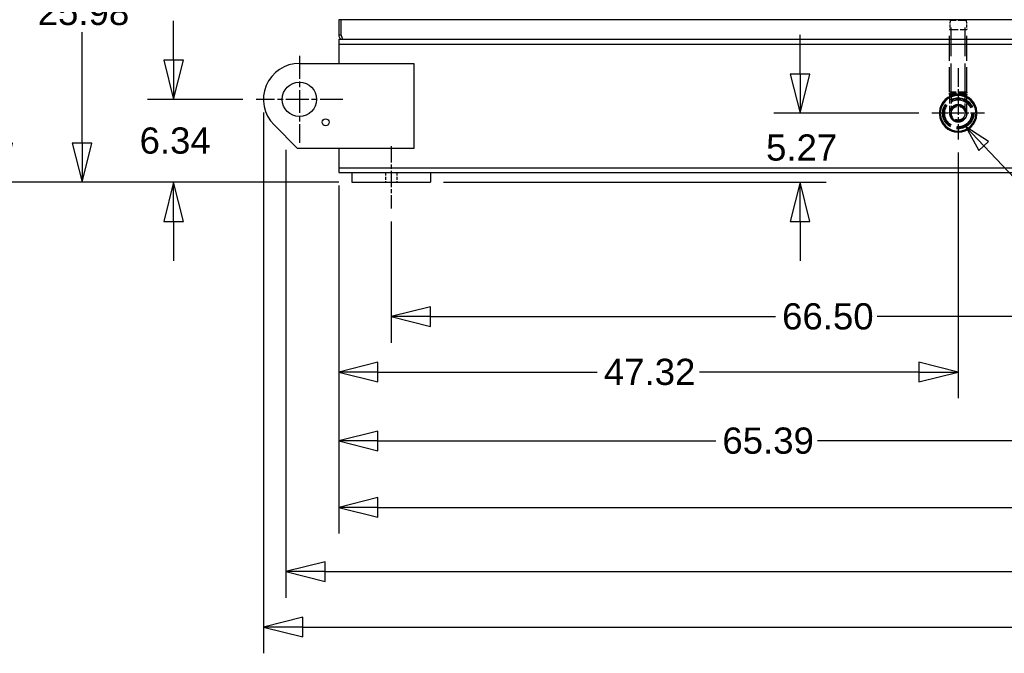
# Model space of a CAD drawing. Header units: inches. Extents: x 4 to 540, y 12 to 340.
# Tile 40 of 124: x 177 to 252, y 67 to 115. Entities that reach past the tile are written whole.
import ezdxf

# ---------------------------------------------------------------- set-up
doc = ezdxf.new("R2010")
doc.units = ezdxf.units.IN
doc.header["$LTSCALE"] = 16
doc.header["$MEASUREMENT"] = 0
doc.linetypes.add('CHAIN', pattern=[0.7087, 0.4724, -0.0591, 0.1181, -0.0591])
doc.linetypes.add('DASHED', pattern=[0.2067, 0.1654, -0.0413])
doc.layers.get('0').update_dxf_attribs({"lineweight": 25})
doc.layers.get('DEFPOINTS').update_dxf_attribs({"lineweight": 25})
for name, color, linetype, lineweight in [('CENTER', 7, 'CHAIN', 25), ('Center Mark(ANSI)', 7, 'Continuous', 25), ('DIMEN', 7, 'Continuous', 25), ('HIDDEN', 7, 'DASHED', 25)]:
    doc.layers.add(name, color=color, linetype=linetype, lineweight=lineweight)
doc.styles.get("Standard").update_dxf_attribs({"font": 'arial.ttf'})
doc.dimstyles.new('DEFAULT-ANSI', dxfattribs={"dimscale": 16, "dimtxt": 0.125, "dimasz": 0.1875, "dimexe": 0.125, "dimexo": 0.0625, "dimgap": 0.031496, "dimtad": 0, "dimtih": 1, "dimtoh": 1, "dimrnd": 1e-08, "dimzin": 4, "dimdsep": 46, "dimtxsty": 'Standard', "dimblk": 'Filled-1', "dimcen": 0.09, "dimdle": 0.393701, "dimclrd": 256, "dimclre": 256, "dimclrt": 256, "dimadec": 0, "dimazin": 1, "dimtfac": 1.504, "dimtofl": 0, "dimtmove": 0, "dimatfit": 3, "dimldrblk": 'Filled-1', "dimfxl": 1, "dimtolj": 1, "dimtzin": 4, "dimlwd": 25, "dimlwe": 25, "dimarcsym": 0})
doc.dimstyles.new('DEFAULT-ANSI$7', dxfattribs={"dimscale": 16, "dimtxt": 0.125, "dimasz": 0.125, "dimexe": 0.125, "dimexo": 0.0625, "dimgap": 0.031496, "dimtad": 0, "dimtih": 1, "dimtoh": 1, "dimrnd": 1e-08, "dimzin": 4, "dimdsep": 46, "dimtxsty": 'Standard', "dimblk": 'Filled-1', "dimcen": 0.09, "dimdle": 0.393701, "dimclrd": 256, "dimclre": 256, "dimclrt": 256, "dimadec": 0, "dimazin": 1, "dimtfac": 1.504, "dimtofl": 0, "dimtmove": 0, "dimatfit": 3, "dimldrblk": 'Filled-1', "dimfxl": 1, "dimtolj": 1, "dimtzin": 4, "dimlwd": 25, "dimlwe": 25, "dimarcsym": 0})

# ---------------------------------------------------------------- blocks, each defined once
blk = doc.blocks.new('Filled-1')
at = {"color": 0}
for p, q in [((0, 0), (-1, 0.25)), ((-1, 0.25), (-1, -0.25)), ((-1, 0), (0, 0)), ((-1, -0.25), (0, 0))]:
    blk.add_line(p, q, dxfattribs=at)
at = {"color": 0, "flags": 128}
blk.add_lwpolyline([(-1, -0.25), (0, 0), (-1, 0.25), (-1, -0.25)], dxfattribs=at)
at = {"color": 0}
blk.add_solid([(-1, -0.25), (0, 0), (-1, 0.25), (-1, -0.25)], dxfattribs=at)
blk = doc.blocks.new('*D30')
at = {"layer": 'DEFPOINTS', "color": 0, "linetype": 'Continuous'}
for p in [(188.647, 109.054), (194.946, 109.054), (202.262, 102.719)]:
    blk.add_point(p, dxfattribs=at)
at = {"layer": 'DIMEN', "linetype": 'Continuous', "lineweight": 25}
for p, q in [((188.647, 112.054), (188.647, 115.054)), ((193.946, 109.054), (186.647, 109.054)), ((201.262, 102.719), (186.647, 102.719)), ((188.647, 99.719), (188.647, 96.719))]:
    blk.add_line(p, q, dxfattribs=at)
at = {"layer": 'DIMEN', "linetype": 'Continuous', "lineweight": 25, "xscale": 3, "yscale": 3, "zscale": 3}
for p, rotation in [((188.647, 109.054), 270), ((188.647, 102.719), 90)]:
    blk.add_blockref('Filled-1', p, dxfattribs=dict(at, rotation=rotation))
at = {"layer": 'DIMEN', "linetype": 'Continuous', "lineweight": 25, "insert": (186.048, 106.908), "char_height": 2, "attachment_point": 1}
blk.add_mtext('\\A1;6.34', dxfattribs=at)
blk = doc.blocks.new('*D31')
at = {"layer": 'DEFPOINTS', "color": 0, "linetype": 'Continuous'}
for p in [(181.658, 128.701), (202.786, 128.701), (202.262, 102.719)]:
    blk.add_point(p, dxfattribs=at)
at = {"layer": 'DIMEN', "linetype": 'Continuous', "lineweight": 25}
for p, q in [((201.786, 128.701), (179.658, 128.701)), ((181.658, 125.701), (181.658, 117.235)), ((181.658, 105.719), (181.658, 114.185)), ((201.262, 102.719), (179.658, 102.719))]:
    blk.add_line(p, q, dxfattribs=at)
at = {"layer": 'DIMEN', "linetype": 'Continuous', "lineweight": 25, "xscale": 3, "yscale": 3, "zscale": 3}
for p, rotation in [((181.658, 128.701), 90), ((181.658, 102.719), 270)]:
    blk.add_blockref('Filled-1', p, dxfattribs=dict(at, rotation=rotation))
at = {"layer": 'DIMEN', "linetype": 'Continuous', "lineweight": 25, "insert": (178.265, 116.731), "char_height": 2, "attachment_point": 1}
blk.add_mtext('\\A1;25.98', dxfattribs=at)
blk = doc.blocks.new('*D32')
at = {"layer": 'DEFPOINTS', "color": 0, "linetype": 'Continuous'}
for p in [(175.6, 151.641), (200.797, 151.641), (202.262, 102.719)]:
    blk.add_point(p, dxfattribs=at)
at = {"layer": 'DIMEN', "linetype": 'Continuous', "lineweight": 25}
for p, q in [((199.797, 151.641), (173.6, 151.641)), ((175.6, 148.641), (175.6, 134.76)), ((175.6, 105.719), (175.6, 131.71)), ((201.262, 102.719), (173.6, 102.719))]:
    blk.add_line(p, q, dxfattribs=at)
at = {"layer": 'DIMEN', "linetype": 'Continuous', "lineweight": 25, "xscale": 3, "yscale": 3, "zscale": 3}
for p, rotation in [((175.6, 151.641), 90), ((175.6, 102.719), 270)]:
    blk.add_blockref('Filled-1', p, dxfattribs=dict(at, rotation=rotation))
at = {"layer": 'DIMEN', "linetype": 'Continuous', "lineweight": 25, "insert": (172.195, 134.256), "char_height": 2, "attachment_point": 1}
blk.add_mtext('\\A1;48.92', dxfattribs=at)
blk = doc.blocks.new('*D33')
at = {"layer": 'DEFPOINTS', "color": 0, "linetype": 'Continuous'}
for p in [(246.585, 107.99), (208.262, 102.719), (236.507, 102.719)]:
    blk.add_point(p, dxfattribs=at)
at = {"layer": 'DIMEN', "linetype": 'Continuous', "lineweight": 25}
for p, q in [((236.507, 110.99), (236.507, 113.99)), ((245.585, 107.99), (234.507, 107.99)), ((209.262, 102.719), (238.507, 102.719)), ((236.507, 99.719), (236.507, 96.719))]:
    blk.add_line(p, q, dxfattribs=at)
at = {"layer": 'DIMEN', "linetype": 'Continuous', "lineweight": 25, "xscale": 3, "yscale": 3, "zscale": 3}
for p, rotation in [((236.507, 107.99), 270), ((236.507, 102.719), 90)]:
    blk.add_blockref('Filled-1', p, dxfattribs=dict(at, rotation=rotation))
at = {"layer": 'DIMEN', "linetype": 'Continuous', "lineweight": 25, "insert": (233.909, 106.375), "char_height": 2, "attachment_point": 1}
blk.add_mtext('\\A1;5.27', dxfattribs=at)
blk = doc.blocks.new('*D34')
at = {"layer": 'DEFPOINTS', "color": 0, "linetype": 'Continuous'}
for p in [(205.262, 100.719), (271.762, 100.719), (271.762, 92.458)]:
    blk.add_point(p, dxfattribs=at)
at = {"layer": 'DIMEN', "linetype": 'Continuous', "lineweight": 25}
for p, q in [((205.262, 99.719), (205.262, 90.458)), ((271.762, 99.719), (271.762, 90.458)), ((208.262, 92.458), (234.631, 92.458)), ((268.762, 92.458), (242.392, 92.458))]:
    blk.add_line(p, q, dxfattribs=at)
at = {"layer": 'DIMEN', "linetype": 'Continuous', "lineweight": 25, "xscale": 3, "yscale": 3, "zscale": 3, "rotation": 180}
blk.add_blockref('Filled-1', (205.262, 92.458), dxfattribs=at)
at = {"layer": 'DIMEN', "linetype": 'Continuous', "lineweight": 25, "xscale": 3, "yscale": 3, "zscale": 3}
blk.add_blockref('Filled-1', (271.762, 92.458), dxfattribs=at)
at = {"layer": 'DIMEN', "linetype": 'Continuous', "lineweight": 25, "insert": (235.135, 93.479), "char_height": 2, "attachment_point": 1}
blk.add_mtext('\\A1;66.50', dxfattribs=at)
blk = doc.blocks.new('*D36')
at = {"layer": 'DEFPOINTS', "color": 0, "linetype": 'Continuous'}
for p in [(248.585, 105.99), (201.262, 103.469), (201.262, 88.216)]:
    blk.add_point(p, dxfattribs=at)
at = {"layer": 'DIMEN', "linetype": 'Continuous', "lineweight": 25}
for p, q in [((248.585, 104.99), (248.585, 86.216)), ((201.262, 102.469), (201.262, 86.216)), ((204.262, 88.216), (221.015, 88.216)), ((245.585, 88.216), (228.832, 88.216))]:
    blk.add_line(p, q, dxfattribs=at)
at = {"layer": 'DIMEN', "linetype": 'Continuous', "lineweight": 25, "xscale": 3, "yscale": 3, "zscale": 3, "rotation": 180}
blk.add_blockref('Filled-1', (201.262, 88.216), dxfattribs=at)
at = {"layer": 'DIMEN', "linetype": 'Continuous', "lineweight": 25, "xscale": 3, "yscale": 3, "zscale": 3}
blk.add_blockref('Filled-1', (248.585, 88.216), dxfattribs=at)
at = {"layer": 'DIMEN', "linetype": 'Continuous', "lineweight": 25, "insert": (221.519, 89.238), "char_height": 2, "attachment_point": 1}
blk.add_mtext('\\A1;47.32', dxfattribs=at)
blk = doc.blocks.new('*D37')
at = {"layer": 'DEFPOINTS', "color": 0, "linetype": 'Continuous'}
for p in [(266.647, 105.99), (201.262, 103.469), (201.262, 82.965)]:
    blk.add_point(p, dxfattribs=at)
at = {"layer": 'DIMEN', "linetype": 'Continuous', "lineweight": 25}
for p, q in [((266.647, 104.99), (266.647, 80.965)), ((201.262, 102.469), (201.262, 80.965)), ((204.262, 82.965), (230.068, 82.965)), ((263.647, 82.965), (237.84, 82.965))]:
    blk.add_line(p, q, dxfattribs=at)
at = {"layer": 'DIMEN', "linetype": 'Continuous', "lineweight": 25, "xscale": 3, "yscale": 3, "zscale": 3, "rotation": 180}
blk.add_blockref('Filled-1', (201.262, 82.965), dxfattribs=at)
at = {"layer": 'DIMEN', "linetype": 'Continuous', "lineweight": 25, "xscale": 3, "yscale": 3, "zscale": 3}
blk.add_blockref('Filled-1', (266.647, 82.965), dxfattribs=at)
at = {"layer": 'DIMEN', "linetype": 'Continuous', "lineweight": 25, "insert": (230.572, 83.987), "char_height": 2, "attachment_point": 1}
blk.add_mtext('\\A1;65.39', dxfattribs=at)
blk = doc.blocks.new('*D38')
at = {"layer": 'DEFPOINTS', "color": 0, "linetype": 'Continuous'}
for p in [(201.262, 103.469), (342.262, 103.469), (342.262, 77.883)]:
    blk.add_point(p, dxfattribs=at)
at = {"layer": 'DIMEN', "linetype": 'Continuous', "lineweight": 25}
for p, q in [((201.262, 102.469), (201.262, 75.883)), ((342.262, 102.469), (342.262, 75.883)), ((204.262, 77.883), (267.204, 77.883)), ((339.262, 77.883), (276.32, 77.883))]:
    blk.add_line(p, q, dxfattribs=at)
at = {"layer": 'DIMEN', "linetype": 'Continuous', "lineweight": 25, "xscale": 3, "yscale": 3, "zscale": 3, "rotation": 180}
blk.add_blockref('Filled-1', (201.262, 77.883), dxfattribs=at)
at = {"layer": 'DIMEN', "linetype": 'Continuous', "lineweight": 25, "xscale": 3, "yscale": 3, "zscale": 3}
blk.add_blockref('Filled-1', (342.262, 77.883), dxfattribs=at)
at = {"layer": 'DIMEN', "linetype": 'Continuous', "lineweight": 25, "insert": (267.708, 78.904), "char_height": 2, "attachment_point": 1}
blk.add_mtext('\\A1;141.00', dxfattribs=at)
blk = doc.blocks.new('*D39')
at = {"layer": 'DEFPOINTS', "color": 0, "linetype": 'Continuous'}
for p in [(197.22, 106.206), (345.262, 105.738), (345.262, 72.982)]:
    blk.add_point(p, dxfattribs=at)
at = {"layer": 'DIMEN', "linetype": 'Continuous', "lineweight": 25}
for p, q in [((197.22, 105.206), (197.22, 70.982)), ((345.262, 104.738), (345.262, 70.982)), ((200.22, 72.982), (266.684, 72.982)), ((342.262, 72.982), (275.798, 72.982))]:
    blk.add_line(p, q, dxfattribs=at)
at = {"layer": 'DIMEN', "linetype": 'Continuous', "lineweight": 25, "xscale": 3, "yscale": 3, "zscale": 3, "rotation": 180}
blk.add_blockref('Filled-1', (197.22, 72.982), dxfattribs=at)
at = {"layer": 'DIMEN', "linetype": 'Continuous', "lineweight": 25, "xscale": 3, "yscale": 3, "zscale": 3}
blk.add_blockref('Filled-1', (345.262, 72.982), dxfattribs=at)
at = {"layer": 'DIMEN', "linetype": 'Continuous', "lineweight": 25, "insert": (267.188, 74.003), "char_height": 2, "attachment_point": 1}
blk.add_mtext('\\A1;148.04', dxfattribs=at)
blk = doc.blocks.new('*D40')
at = {"layer": 'DEFPOINTS', "color": 0, "linetype": 'Continuous'}
for p in [(195.512, 109.054), (348.012, 109.054), (348.012, 68.739)]:
    blk.add_point(p, dxfattribs=at)
at = {"layer": 'DIMEN', "linetype": 'Continuous', "lineweight": 25}
for p, q in [((195.512, 108.054), (195.512, 66.739)), ((348.012, 108.054), (348.012, 66.739)), ((198.512, 68.739), (267.204, 68.739)), ((345.012, 68.739), (276.32, 68.739))]:
    blk.add_line(p, q, dxfattribs=at)
at = {"layer": 'DIMEN', "linetype": 'Continuous', "lineweight": 25, "xscale": 3, "yscale": 3, "zscale": 3, "rotation": 180}
blk.add_blockref('Filled-1', (195.512, 68.739), dxfattribs=at)
at = {"layer": 'DIMEN', "linetype": 'Continuous', "lineweight": 25, "xscale": 3, "yscale": 3, "zscale": 3}
blk.add_blockref('Filled-1', (348.012, 68.739), dxfattribs=at)
at = {"layer": 'DIMEN', "linetype": 'Continuous', "lineweight": 25, "insert": (267.708, 69.76), "char_height": 2, "attachment_point": 1}
blk.add_mtext('\\A1;152.50', dxfattribs=at)

msp = doc.modelspace()

# ---------------------------------------------------------------- linework, layer by layer
for p, q in [((201.449, 115.139), (201.262, 115.139)), ((201.262, 115.139), (201.262, 113.951)), ((201.449, 113.951), (201.449, 115.139)), ((201.45, 113.951), (201.45, 115.139)), ((342.074, 115.139), (201.45, 115.139)), ((201.449, 113.951), (201.262, 113.951)), ((201.262, 113.639), (342.262, 113.639)), ((201.262, 113.639), (201.262, 113.279)), ((201.262, 113.279), (342.262, 113.279)), ((201.262, 113.279), (201.262, 112.889)), ((201.262, 112.889), (201.262, 111.804)), ((198.262, 111.804), (207.012, 111.804)), ((207.012, 111.804), (207.012, 105.304)), ((247.229, 108.068), (247.151, 108.068)), ((247.151, 107.911), (247.229, 107.911)), ((250.02, 108.068), (249.941, 108.068)), ((249.941, 107.911), (250.02, 107.911)), ((198.123, 105.304), (196.317, 107.109)), ((207.012, 105.304), (198.123, 105.304)), ((201.262, 105.304), (201.262, 104.219)), ((201.262, 104.219), (201.262, 103.829)), ((201.262, 103.829), (342.262, 103.829)), ((201.262, 103.829), (201.262, 103.469)), ((201.262, 103.469), (342.262, 103.469)), ((202.262, 103.469), (202.262, 102.719)), ((202.262, 103.469), (208.262, 103.469)), ((208.262, 103.469), (208.262, 102.719)), ((202.262, 102.719), (208.262, 102.719))]:
    msp.add_line(p, q)
for centre, radius in [((198.262, 109.054), 1.312), ((200.262, 107.304), 0.264)]:
    msp.add_circle(centre, radius)
for centre, radius, start, end in [((198.262, 109.054), 2.75, 90, 225), ((248.585, 107.99), 1.437, 3.14107, 176.85893), ((248.585, 107.99), 1.358, 3.32336, 176.67664), ((248.585, 107.99), 1.437, 176.85893, 183.14107), ((248.585, 107.99), 1.437, 183.14107, 356.85893), ((248.585, 107.99), 1.358, 183.32336, 356.67664), ((248.585, 107.99), 1.437, 356.85893, 3.14107)]:
    msp.add_arc(centre, radius, start, end)
for points, knots in [([(201.262, 113.951), (201.262, 113.867), (201.297, 113.784), (201.358, 113.726), (201.415, 113.671), (201.495, 113.639), (201.574, 113.639)], [-1, -1, -1, -1, -0.487701, -0.487701, -0.487701, 0, 0, 0, 0]), ([(201.466, 113.889), (201.482, 113.827), (201.498, 113.769), (201.514, 113.726), (201.534, 113.671), (201.554, 113.639), (201.574, 113.639)], [-0.8725123, -0.8725123, -0.8725123, -0.8725123, -0.4877015, -0.4877015, -0.4877015, 0, 0, 0, 0])]:
    msp.add_open_spline(points, degree=3, knots=knots)
for points in [[(201.466, 113.889), (201.455, 113.908), (201.449, 113.929), (201.449, 113.951)], [(201.45, 113.951), (201.455, 113.93), (201.461, 113.909), (201.466, 113.889)]]:
    msp.add_open_spline(points, degree=3)
at = {"layer": 'CENTER', "linetype": 'CHAIN', "ltscale": 0.164822}
msp.add_line((205.262, 105.469), (205.262, 100.719), dxfattribs=at)
at = {"layer": 'Center Mark(ANSI)', "linetype": 'CHAIN', "ltscale": 0.230141}
for p, q in [((198.262, 112.369), (198.262, 105.738)), ((201.578, 109.054), (194.946, 109.054))]:
    msp.add_line(p, q, dxfattribs=at)
at = {"layer": 'Center Mark(ANSI)', "linetype": 'CHAIN', "ltscale": 0.188784}
msp.add_line((248.585, 111.43), (248.585, 105.99), dxfattribs=at)
at = {"layer": 'Center Mark(ANSI)', "linetype": 'CHAIN', "ltscale": 0.138781}
msp.add_line((250.585, 107.99), (246.585, 107.99), dxfattribs=at)
at = {"layer": 'HIDDEN', "ltscale": 0.081902}
for p, q in [((247.971, 115.076), (247.928, 114.388)), ((249.2, 115.076), (249.243, 114.388))]:
    msp.add_line(p, q, dxfattribs=at)
at = {"layer": 'HIDDEN', "ltscale": 0.245796}
for p, q in [((247.928, 114.388), (249.243, 114.388)), ((249.243, 109.615), (247.928, 109.615)), ((249.243, 109.615), (247.928, 109.615))]:
    msp.add_line(p, q, dxfattribs=at)
at = {"layer": 'HIDDEN', "ltscale": 0.721683}
for p, q in [((247.928, 109.615), (247.928, 114.388)), ((249.243, 109.615), (249.243, 114.388))]:
    msp.add_line(p, q, dxfattribs=at)
at = {"layer": 'HIDDEN', "ltscale": 0.229726}
msp.add_line((249.2, 115.076), (247.971, 115.076), dxfattribs=at)
at = {"layer": 'HIDDEN', "ltscale": 0.825623}
for p, q in [((248.061, 109.615), (248.061, 115.076)), ((249.11, 109.615), (249.11, 115.076))]:
    msp.add_line(p, q, dxfattribs=at)
at = {"layer": 'HIDDEN', "ltscale": 0.021221}
for p, q in [((247.928, 109.435), (247.928, 109.615)), ((249.243, 109.615), (249.243, 109.435))]:
    msp.add_line(p, q, dxfattribs=at)
at = {"layer": 'HIDDEN', "ltscale": 0.267506}
for p, q in [((247.928, 109.435), (247.928, 107.991)), ((249.243, 107.991), (249.243, 109.435))]:
    msp.add_line(p, q, dxfattribs=at)
at = {"layer": 'HIDDEN', "ltscale": 0.01478}
for p, q in [((248.061, 109.49), (248.061, 109.615)), ((249.11, 109.49), (249.11, 109.615))]:
    msp.add_line(p, q, dxfattribs=at)
at = {"layer": 'HIDDEN', "ltscale": 0.28039}
for p, q in [((248.061, 109.49), (248.061, 107.99)), ((249.11, 107.99), (249.11, 109.49))]:
    msp.add_line(p, q, dxfattribs=at)
at = {"layer": 'HIDDEN', "ltscale": 0.089183}
for p, q in [((204.824, 103.469), (204.824, 102.719)), ((205.699, 103.469), (205.699, 102.719))]:
    msp.add_line(p, q, dxfattribs=at)
at = {"layer": 'HIDDEN', "ltscale": 0.753607}
msp.add_circle((248.585, 107.99), 1.19, dxfattribs=at)
msp.add_circle((248.585, 107.99), 1.19, dxfattribs=at)
at = {"layer": 'HIDDEN', "ltscale": 0.752024}
msp.add_circle((248.585, 107.99), 1.187, dxfattribs=at)
at = {"layer": 'HIDDEN', "ltscale": 0.71014}
msp.add_circle((248.585, 107.99), 1.121, dxfattribs=at)
at = {"layer": 'HIDDEN', "ltscale": 0.654498}
msp.add_circle((248.585, 107.99), 1.033, dxfattribs=at)
at = {"layer": 'HIDDEN', "ltscale": 0.626951}
msp.add_circle((248.585, 107.99), 0.66, dxfattribs=at)
at = {"layer": 'HIDDEN', "ltscale": 0.392212}
msp.add_circle((248.585, 107.99), 0.524, dxfattribs=at)
msp.add_circle((248.585, 107.99), 0.524, dxfattribs=at)
at = {"layer": 'HIDDEN', "ltscale": 0.304473}
msp.add_arc((248.585, 107.99), 0.66, 317.9944, 180.10216, dxfattribs=at)
at = {"layer": 'HIDDEN', "ltscale": 0.188989}
msp.add_arc((248.585, 107.99), 0.66, 180.10216, 317.9944, dxfattribs=at)
at = {"layer": 'HIDDEN', "ltscale": 0.010485}
for points in [[(247.928, 109.435), (247.951, 109.453), (247.975, 109.472), (247.998, 109.49)], [(247.928, 109.435), (247.951, 109.453), (247.975, 109.472), (247.998, 109.49)], [(249.172, 109.49), (249.196, 109.472), (249.219, 109.453), (249.243, 109.435)], [(249.172, 109.49), (249.196, 109.472), (249.219, 109.453), (249.243, 109.435)]]:
    msp.add_open_spline(points, degree=3, dxfattribs=at)
at = {"layer": 'HIDDEN', "ltscale": 0.624702}
for points, knots in [([(247.928, 109.435), (247.928, 109.436), (247.975, 109.437), (248.106, 109.438), (248.162, 109.438), (248.299, 109.439), (248.384, 109.439), (248.584, 109.44), (248.702, 109.44), (248.9, 109.439), (248.984, 109.438), (249.126, 109.437), (249.182, 109.437), (249.233, 109.436), (249.243, 109.436), (249.243, 109.435), (249.243, 109.435), (249.233, 109.435), (249.183, 109.434), (249.127, 109.434), (248.986, 109.434), (248.903, 109.434), (248.705, 109.434), (248.587, 109.434), (248.367, 109.434), (248.266, 109.434), (248.087, 109.434), (248.014, 109.434), (247.943, 109.435), (247.928, 109.435), (247.928, 109.435)], [-9.328925, -9.328925, -9.328925, -9.328925, -8.367164, -8.367164, -7.854994, -7.854994, -7.25311, -7.25311, -6.477139, -6.477139, -5.823435, -5.823435, -5.110221, -5.110221, -4.664463, -4.664463, -4.664463, -4.218704, -4.218704, -3.50549, -3.50549, -2.852549, -2.852549, -2.077222, -2.077222, -1.344347, -1.344347, -0.542076, -0.542076, 0, 0, 0, 0]), ([(247.928, 107.989), (247.928, 107.909), (247.943, 107.829), (248.014, 107.644), (248.087, 107.545), (248.266, 107.406), (248.367, 107.361), (248.587, 107.323), (248.705, 107.334), (248.903, 107.406), (248.986, 107.46), (249.127, 107.604), (249.183, 107.697), (249.233, 107.86), (249.243, 107.926), (249.243, 107.992), (249.243, 108.058), (249.233, 108.123), (249.182, 108.287), (249.126, 108.38), (248.984, 108.523), (248.9, 108.576), (248.702, 108.648), (248.584, 108.658), (248.384, 108.623), (248.299, 108.59), (248.162, 108.499), (248.106, 108.447), (247.975, 108.273), (247.928, 108.131), (247.928, 107.989)], [-9.328925, -9.328925, -9.328925, -9.328925, -8.78685, -8.78685, -7.984578, -7.984578, -7.251703, -7.251703, -6.476377, -6.476377, -5.823435, -5.823435, -5.110221, -5.110221, -4.664463, -4.664463, -4.664463, -4.218704, -4.218704, -3.50549, -3.50549, -2.851787, -2.851787, -2.075815, -2.075815, -1.473932, -1.473932, -0.961762, -0.961762, 0, 0, 0, 0]), ([(247.928, 107.989), (247.928, 108.131), (247.975, 108.273), (248.106, 108.447), (248.162, 108.499), (248.299, 108.59), (248.384, 108.623), (248.584, 108.658), (248.702, 108.648), (248.9, 108.576), (248.984, 108.523), (249.126, 108.38), (249.182, 108.287), (249.233, 108.123), (249.243, 108.058), (249.243, 107.992), (249.243, 107.926), (249.233, 107.86), (249.183, 107.697), (249.127, 107.604), (248.986, 107.46), (248.903, 107.406), (248.705, 107.334), (248.587, 107.323), (248.367, 107.361), (248.266, 107.406), (248.087, 107.545), (248.014, 107.644), (247.943, 107.829), (247.928, 107.909), (247.928, 107.989)], [0, 0, 0, 0, 0.961762, 0.961762, 1.473932, 1.473932, 2.075815, 2.075815, 2.851787, 2.851787, 3.50549, 3.50549, 4.218704, 4.218704, 4.664463, 4.664463, 4.664463, 5.110221, 5.110221, 5.823435, 5.823435, 6.476377, 6.476377, 7.251703, 7.251703, 7.984578, 7.984578, 8.78685, 8.78685, 9.328925, 9.328925, 9.328925, 9.328925])]:
    msp.add_open_spline(points, degree=3, knots=knots, dxfattribs=at)
at = {"layer": 'HIDDEN', "ltscale": 0.78721}
msp.add_open_spline([(247.928, 109.435), (247.928, 109.436), (247.975, 109.437), (248.106, 109.438), (248.162, 109.438), (248.299, 109.439), (248.384, 109.439), (248.584, 109.44), (248.702, 109.44), (248.9, 109.439), (248.984, 109.438), (249.126, 109.437), (249.182, 109.437), (249.233, 109.436), (249.243, 109.436), (249.243, 109.435), (249.243, 109.435), (249.233, 109.435), (249.183, 109.434), (249.127, 109.434), (248.986, 109.434), (248.903, 109.434), (248.705, 109.434), (248.587, 109.434), (248.367, 109.434), (248.266, 109.434), (248.087, 109.434), (248.014, 109.434), (247.943, 109.435), (249.243, 109.436), (249.243, 109.435)], degree=3, knots=[0, 0, 0, 0, 0.481158, 0.481158, 0.737391, 0.737391, 1.038506, 1.038506, 1.426716, 1.426716, 1.753756, 1.753756, 2.110569, 2.110569, 2.333577, 2.333577, 2.333577, 2.556585, 2.556585, 2.913397, 2.913397, 3.240056, 3.240056, 3.627943, 3.627943, 3.994592, 3.994592, 4.395959, 4.395959, 4.667153, 4.667153, 4.667153, 4.667153], dxfattribs=at)
at = {"layer": 'HIDDEN', "ltscale": 0.245714}
msp.add_open_spline([(249.243, 109.435), (249.243, 109.435), (249.233, 109.435), (249.183, 109.434), (249.127, 109.434), (248.986, 109.434), (248.903, 109.434), (248.705, 109.434), (248.587, 109.434), (248.367, 109.434), (248.266, 109.434), (248.087, 109.434), (248.014, 109.434), (247.943, 109.435), (247.928, 109.435), (247.928, 109.435)], degree=3, knots=[-4.661772, -4.661772, -4.661772, -4.661772, -4.218704, -4.218704, -3.50549, -3.50549, -2.852549, -2.852549, -2.077222, -2.077222, -1.344347, -1.344347, -0.542076, -0.542076, 0, 0, 0, 0], dxfattribs=at)
at = {"layer": 'HIDDEN', "ltscale": 0.219631}
msp.add_open_spline([(249.172, 109.49), (249.172, 109.49), (249.172, 109.49), (249.172, 109.49), (249.172, 109.49), (249.163, 109.49), (249.118, 109.49), (249.068, 109.49), (248.941, 109.49), (248.867, 109.49), (248.69, 109.49), (248.584, 109.49), (248.405, 109.49), (248.33, 109.49), (248.207, 109.49), (248.157, 109.49), (248.04, 109.49), (247.998, 109.49), (247.998, 109.49)], degree=3, knots=[4.661528, 4.661528, 4.661528, 4.661528, 4.664463, 4.664463, 4.664463, 5.110221, 5.110221, 5.823435, 5.823435, 6.477139, 6.477139, 7.25311, 7.25311, 7.854994, 7.854994, 8.367164, 8.367164, 9.328925, 9.328925, 9.328925, 9.328925], dxfattribs=at)
msp.add_open_spline([(249.172, 109.49), (249.172, 109.49), (249.172, 109.49), (249.172, 109.49), (249.172, 109.49), (249.163, 109.49), (249.118, 109.49), (249.068, 109.49), (248.941, 109.49), (248.867, 109.49), (248.69, 109.49), (248.584, 109.49), (248.405, 109.49), (248.33, 109.49), (248.207, 109.49), (248.157, 109.49), (248.04, 109.49), (247.998, 109.49), (247.998, 109.49)], degree=3, knots=[4.661528, 4.661528, 4.661528, 4.661528, 4.664463, 4.664463, 4.664463, 5.110221, 5.110221, 5.823435, 5.823435, 6.477139, 6.477139, 7.25311, 7.25311, 7.854994, 7.854994, 8.367164, 8.367164, 9.328925, 9.328925, 9.328925, 9.328925], dxfattribs=at)
at = {"layer": 'HIDDEN', "ltscale": 0.557766}
msp.add_open_spline([(247.998, 107.99), (247.998, 108.116), (248.04, 108.243), (248.157, 108.398), (248.207, 108.445), (248.33, 108.526), (248.405, 108.555), (248.584, 108.587), (248.69, 108.578), (248.867, 108.513), (248.941, 108.466), (249.068, 108.338), (249.118, 108.255), (249.163, 108.109), (249.172, 108.05), (249.172, 107.992), (249.172, 107.933), (249.164, 107.874), (249.119, 107.728), (249.069, 107.645), (248.943, 107.517), (248.869, 107.469), (248.692, 107.404), (248.587, 107.394), (248.391, 107.428), (248.3, 107.468), (248.14, 107.593), (248.075, 107.681), (248.012, 107.847), (247.998, 107.918), (247.998, 107.99)], degree=3, knots=[0, 0, 0, 0, 0.961762, 0.961762, 1.473932, 1.473932, 2.075815, 2.075815, 2.851787, 2.851787, 3.50549, 3.50549, 4.218704, 4.218704, 4.664463, 4.664463, 4.664463, 5.110221, 5.110221, 5.823435, 5.823435, 6.476377, 6.476377, 7.251703, 7.251703, 7.984578, 7.984578, 8.78685, 8.78685, 9.328925, 9.328925, 9.328925, 9.328925], dxfattribs=at)
msp.add_open_spline([(247.998, 107.99), (247.998, 108.116), (248.04, 108.243), (248.157, 108.398), (248.207, 108.445), (248.33, 108.526), (248.405, 108.555), (248.584, 108.587), (248.69, 108.578), (248.867, 108.513), (248.941, 108.466), (249.068, 108.338), (249.118, 108.255), (249.163, 108.109), (249.172, 108.05), (249.172, 107.992), (249.172, 107.933), (249.164, 107.874), (249.119, 107.728), (249.069, 107.645), (248.943, 107.517), (248.869, 107.469), (248.692, 107.404), (248.587, 107.394), (248.391, 107.428), (248.3, 107.468), (248.14, 107.593), (248.075, 107.681), (248.012, 107.847), (247.998, 107.918), (247.998, 107.99)], degree=3, knots=[0, 0, 0, 0, 0.961762, 0.961762, 1.473932, 1.473932, 2.075815, 2.075815, 2.851787, 2.851787, 3.50549, 3.50549, 4.218704, 4.218704, 4.664463, 4.664463, 4.664463, 5.110221, 5.110221, 5.823435, 5.823435, 6.476377, 6.476377, 7.251703, 7.251703, 7.984578, 7.984578, 8.78685, 8.78685, 9.328925, 9.328925, 9.328925, 9.328925], dxfattribs=at)

# ---------------------------------------------------------------- dimensions: what is measured, and where the dimension line sits
at = {"layer": 'DIMEN', "linetype": 'Continuous', "lineweight": 25}
for base, p1, p2, angle, override, picture, middle in [((175.6, 151.641), (202.262, 102.719), (200.797, 151.641), 90, {"dimdec": 2, "dimtp": 0, "dimtm": 0, "dimtdec": 2, "dimatfit": 1}, '*D32', (175.6, 133.235)), ((181.658, 128.701), (202.262, 102.719), (202.786, 128.701), 90, {"dimdec": 2, "dimtp": 0, "dimtm": 0, "dimtdec": 2, "dimatfit": 1}, '*D31', (181.658, 115.71)), ((188.647003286, 109.053538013), (202.261865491, 102.718538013), (194.946215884, 109.053538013), 90, {"dimdec": 2, "dimtp": 0, "dimtm": 0, "dimtdec": 2, "dimatfit": 1}, '*D30', (188.647003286, 105.886038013)), ((236.507, 102.719), (246.585, 107.99), (208.262, 102.719), 90, {"dimdec": 2, "dimtp": 0, "dimtm": 0, "dimtdec": 2, "dimatfit": 1}, '*D33', (236.507, 105.354)), ((348.012, 68.739), (195.512, 109.054), (348.012, 109.054), 180, {"dimtih": 0, "dimtoh": 0, "dimdec": 2, "dimtp": 0, "dimtm": 0, "dimtdec": 2, "dimatfit": 1}, '*D40', (271.762, 68.739)), ((345.262, 72.982), (197.22, 106.206), (345.262, 105.738), 180, {"dimtih": 0, "dimtoh": 0, "dimdec": 2, "dimtp": 0, "dimtm": 0, "dimtdec": 2, "dimatfit": 1}, '*D39', (271.241, 72.982)), ((201.262, 88.216), (248.585, 105.99), (201.262, 103.469), 180, {"dimtih": 0, "dimtoh": 0, "dimdec": 2, "dimtp": 0, "dimtm": 0, "dimtdec": 2, "dimatfit": 1}, '*D36', (224.924, 88.216)), ((201.261865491, 82.96481292), (266.646865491, 105.989520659), (201.261865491, 103.468538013), 180, {"dimtih": 0, "dimtoh": 0, "dimdec": 2, "dimtp": 0, "dimtm": 0, "dimtdec": 2, "dimatfit": 1}, '*D37', (233.954365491, 82.96481292)), ((342.262, 77.883), (201.262, 103.469), (342.262, 103.469), 180, {"dimtih": 0, "dimtoh": 0, "dimdec": 2, "dimtp": 0, "dimtm": 0, "dimtdec": 2, "dimatfit": 1}, '*D38', (271.762, 77.883)), ((271.762, 92.458), (205.262, 100.719), (271.762, 100.719), 180, {"dimtih": 0, "dimtoh": 0, "dimdec": 2, "dimtp": 0, "dimtm": 0, "dimtdec": 2, "dimatfit": 1}, '*D34', (238.512, 92.458))]:
    dim = msp.add_linear_dim(base=base, p1=p1, p2=p2, angle=angle, dimstyle='DEFAULT-ANSI', override=override, dxfattribs=at)
    dim.commit()
    dim.dimension.update_dxf_attribs({"geometry": picture, "text_midpoint": middle, "dimtype": 160})

# ---------------------------------------------------------------- leaders
at = {"layer": 'DIMEN', "linetype": 'Continuous', "lineweight": 25, "annotation_type": 0, "has_hookline": 1, "hookline_direction": 0, "text_width": 34.64}
msp.add_leader([(249.159, 106.947), (268.158, 86.984), (270.158, 86.984)], dimstyle='DEFAULT-ANSI$7', override={"dimtad": 0}, dxfattribs=at)

doc.saveas('drawing.dxf')
